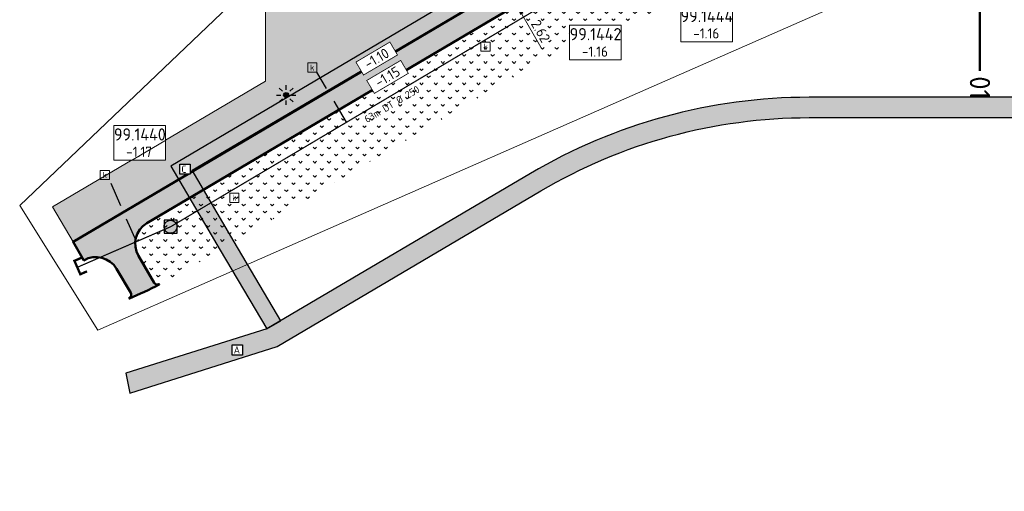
# Model space of a CAD drawing. Header units: metres. Extents: x 240159 to 241664, y 578380 to 583939.
# Tile 4 of 71: x 240159 to 240280, y 583723 to 583781. Entities that reach past the tile are written whole.
import ezdxf
from ezdxf.enums import TextEntityAlignment as Align

# ---------------------------------------------------------------- set-up
doc = ezdxf.new("R2010")
doc.units = ezdxf.units.M
doc.set_wipeout_variables(frame=1)
doc.linetypes.add('RI-HWA_HUISAANSLUITING', pattern=[4.8, 3, -1.8])
for name, color, linetype, lineweight in [('N-AL-HOOGTELABEL-S', 7, 'Continuous', 13), ('N-GV-GR-BOLLEN-A', 92, 'Continuous', 9), ('N-WE-IE-MEUBILAIR_WEGMEUBILAIR_LICHTMAST_MET_PASTEGEL-S', 7, 'Continuous', 25), ('N-WE-KL-TRACE_WENSTRACE-A', 7, 'Continuous', 25), ('N-WE-RI-BOB-T', 7, 'Continuous', 13), ('N-WE-RI-MATERIAAL_DIAMETER_LENGTE-T', 7, 'Continuous', 13), ('N-WE-VH-KANTVERHARDING-GD', 4, 'Continuous', 50), ('N-WE-VH-VERKANTING-S', 7, 'Continuous', 25), ('X-XX-AL-REFERENTIE-M', 7, 'Continuous', 18), ('X-XX-AL-VERWIJZING_PROFIEL-S', 160, 'Continuous', 13), ('X-XX-WE-KG-WERKGRENS-G', 10, 'XX-WERKGRENS_CIRCEL', 20)]:
    doc.layers.add(name, color=color, linetype=linetype, lineweight=lineweight)
for name, color, linetype, lineweight, true_color in [('N-WE-RI-HWA_HUISAANSLUITING_PVC_125-G', 150, 'RI-HWA_HUISAANSLUITING', 25, 0x007fff), ('N-WE-RI-HWA_HULPSTUK_AFSLUITKAP-S', 150, 'Continuous', 13, 0x007fff), ('N-WE-RI-HWA_KOLK-S', 150, 'Continuous', 25, 0x007fff), ('N-WE-RI-HWA_LEIDINGINFO-S', 150, 'Continuous', 13, 0x007fff), ('N-WE-RI-HWA_PUTNUMMER-S', 150, 'Continuous', 13, 0x007fff), ('N-WE-RI-HWA_RIOOLPUT-S', 150, 'Continuous', 13, 0x007fff), ('N-WE-RI-HWA_TRANSPORTLEIDING_BETON_500-G', 150, 'Continuous', 20, 0x007fff), ('N-WE-VH-VERHARDING_ASFALT_WEGCONSTRUCTIE_FIETSPAD-A', 1, 'Continuous', 18, 0xff0000), ('X-XX-AL-VERWIJZING-NUTS_A-T18', 7, 'Continuous', 25, 0xfe0101), ('X-XX-AL-VERWIJZING-NUTS_C-T18', 7, 'Continuous', 25, 0x01fe01)]:
    doc.layers.add(name, color=color, linetype=linetype, lineweight=lineweight, true_color=true_color)
doc.layers.add('X-XX-AL-HULPLIJN-G', color=6, linetype='Continuous', lineweight=18, plot=False)
doc.styles.add('NLCS-ISO', font='NLCS-ISO.ttf')
doc.styles.add('NLCS-ISO-ANNOTATIEF-T25', font='NLCS-ISO.ttf', dxfattribs={"height": 2.5})
doc.styles.add('NLCS-ISO-M1000-T25', font='NLCS-ISO.ttf', dxfattribs={"height": 2.5})
doc.linetypes.add('XX-WERKGRENS_CIRCEL', pattern='A,10,-2.5,[69,NLCS.SHX,S=1,R=0,X=0,Y=0],-2.5', length=15)
doc.dimstyles.new('NLCS-ANNOTATIEF-T25-PIJL_L2_H1', dxfattribs={"dimtxt": 2.5, "dimasz": 2.5, "dimexe": 2, "dimexo": 2, "dimgap": 0.7, "dimtad": 1, "dimzin": 0, "dimdsep": 46, "dimtxsty": 'NLCS-ISO-ANNOTATIEF-T25', "dimcen": 0, "dimdle": 2, "dimclrd": 256, "dimclre": 256, "dimclrt": 256, "dimadec": 1, "dimazin": 0, "dimtfac": 1, "dimtdec": 3, "dimtofl": 0, "dimtmove": 0, "dimatfit": 3, "dimfxl": 2, "dimfxlon": 1, "dimtfillclr": 256, "dimtolj": 1, "dimtzin": 0, "dimlwd": -1, "dimlwe": -1, "dimarcsym": 0})
pattern_1 = [(45, (0, 0), (-0.5303300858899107, 0.5303300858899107), [0.5]), (135, (0, 0), (-0.5303300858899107, -0.5303300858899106), [0.5])]
pattern_2 = [(45, (0, 0), (-0.8749916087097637, 0.8749916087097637), [0.3, -0.937425]), (135, (0, 0), (-0.8749916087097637, -0.8749916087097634), [0.3, -0.937425])]

# ---------------------------------------------------------------- blocks, each defined once
blk = doc.blocks.new('SRI-PUTNUMMER-SO')
blk.add_wipeout([(-18.26290233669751, 4.251051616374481), (-5.557298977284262, 4.251051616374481), (-5.557298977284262, -4.288829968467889), (-18.26290233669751, -4.288829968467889)])
blk.add_lwpolyline([(-18.26290233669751, 4.251051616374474), (-5.557298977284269, 4.251051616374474), (-5.557298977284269, -4.28882996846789), (-18.26290233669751, -4.28882996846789)], close=True)
at = {"ltscale": 0.1, "style": 'NLCS-ISO'}
blk.add_attdef('PUTNR', text='', height=3.5, dxfattribs=at).set_placement((-11.88078932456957, 2.058605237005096), align=Align.MIDDLE_CENTER)
blk.add_attdef('PUTHGT_001', (-15.75578932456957, -3.469912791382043), '', height=2.5, dxfattribs=at)
blk = doc.blocks.new('N-SIE-WEG_LICHTMAST_SPOT-SO')
h = blk.add_hatch(color=256)
edge = h.paths.add_edge_path()
edge.add_arc((0, 0), 0.7698654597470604, 0, 360)
for p, q in [((-3.000000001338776, 4.656612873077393e-09), (-1.624763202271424, 2.328306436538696e-09)), ((-2.121320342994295, 2.121320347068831), (-1.148881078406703, 1.148881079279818)), ((-8.731149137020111e-10, 1.624763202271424), (-2.91038304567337e-10, 3.000000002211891)), ((1.148881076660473, 1.148881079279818), (2.121320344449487, 2.121320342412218)), ((-2.121320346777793, -2.121320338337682), (-1.148881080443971, -1.148881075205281)), ((-3.783497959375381e-09, -2.999999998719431), (-2.91038304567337e-09, -1.624763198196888)), ((1.148881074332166, -1.148881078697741), (2.12132034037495, -2.121320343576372)), ((1.624763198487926, -1.746229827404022e-09), (2.99999999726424, -1.164153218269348e-09))]:
    blk.add_line(p, q)
blk.add_circle((0, 0), 0.7698654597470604)
at = {"style": 'NLCS-ISO'}
blk.add_attdef('TYPE', text='', height=1.8, dxfattribs=at).set_placement((-2.91038304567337e-10, 3.000000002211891), align=Align.BOTTOM_CENTER)
blk = doc.blocks.new('N_lichtmast')
blk.add_blockref('N-SIE-WEG_LICHTMAST_SPOT-SO', (0, 0))
blk = doc.blocks.new('SRI-KOLK-SO')
at = {"color": 0, "linetype": 'ByBlock', "lineweight": 18}
blk.add_lwpolyline([(-1.125, -1.125), (1.125, -1.125), (1.125, 1.125), (-1.125, 1.125)], close=True, dxfattribs=at)
at = {"color": 0, "linetype": 'ByBlock', "lineweight": 18, "style": 'NLCS-ISO'}
blk.add_text('k', height=1.5, dxfattribs=at).set_placement((0, 0), align=Align.MIDDLE_CENTER)
blk = doc.blocks.new('N-SRI-PUT_HWA-SO')
h = blk.add_hatch(color=256)
h.dxf.hatch_style = 1
h.paths.add_polyline_path([(-1.999999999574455, 0, 1), (1.999999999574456, 0, 1)])
at = {"lineweight": -3, "flags": 128}
blk.add_lwpolyline([(-1.999999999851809, -2.00000000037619), (2.000000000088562, -2.000000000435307), (2.000000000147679, 1.99999999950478), (-2.00000000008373, 1.999999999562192)], close=True, dxfattribs=at)
at = {"lineweight": -3}
blk.add_circle((0, 0), 1.999999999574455, dxfattribs=at)
blk = doc.blocks.new('*U179')
at = {"layer": 'N-WE-RI-BOB-T', "color": 0, "style": 'NLCS-ISO'}
for tag, p in [('BOB_RECHTS', (86.09245746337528, 49.12588898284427)), ('BOB_LINKS', (-50.72061545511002, -31.94910132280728))]:
    blk.add_attdef(tag, text='', height=1.799999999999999, rotation=30.65084671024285, dxfattribs=at).set_placement(p, align=Align.MIDDLE_CENTER)
at = {"layer": 'N-WE-RI-MATERIAAL_DIAMETER_LENGTE-T', "color": 0, "style": 'NLCS-ISO'}
blk.add_attdef('RIOOLINFO_001', (-8.709902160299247, -8.428630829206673), '', height=1.799999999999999, rotation=30.65084671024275, dxfattribs=at)
blk = doc.blocks.new('*U204')
blk.add_solid([(-1.460000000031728, 0.6000000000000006), (-1.460000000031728, 6.720550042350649e-16), (1.160000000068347, -7.164639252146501e-16)])
blk = doc.blocks.new('SAL-HOOGTELABEL_AANLEG-SO')
blk.add_wipeout([(-4.842599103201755, 1.7988380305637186), (4.851150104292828, 1.7988380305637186), (4.851150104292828, -1.8868584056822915), (-4.842599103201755, -1.8868584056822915)])
at = {"const_width": 0.2}
blk.add_lwpolyline([(-4.842599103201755, 1.798838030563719), (4.851150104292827, 1.798838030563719), (4.851150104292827, -1.886858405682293), (-4.842599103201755, -1.886858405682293)], close=True, dxfattribs=at)
at = {"style": 'NLCS-ISO'}
blk.add_attdef('HOOGTE', text='', height=2, dxfattribs=at).set_placement((0, 0), align=Align.MIDDLE_CENTER)
blk = doc.blocks.new('*D248')
at = {"layer": 'Defpoints', "color": 0, "transparency": 16777216}
for p in [(240217.3107903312, 583783.4678929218), (240220.5313345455, 583782.2936785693), (240218.613407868, 583781.1946600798)]:
    blk.add_point(p, dxfattribs=at)
at = {"layer": 'X-XX-AL-REFERENTIE-M', "transparency": 16777216}
for p, q in [((240218.6072391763, 583785.6514690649), (240217.9857613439, 583786.7360267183)), ((240218.3610708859, 583784.0697291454), (240220.0963631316, 583785.0640936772)), ((240219.6636884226, 583781.7964963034), (240221.3989806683, 583782.7908608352)), ((240221.1528123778, 583781.2091209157), (240223.4895690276, 583777.1311841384))]:
    blk.add_line(p, q, dxfattribs=at)
for points in [[(240218.7879987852, 583785.7550487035), (240218.4264795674, 583785.5478894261), (240219.2287170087, 583784.5669114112)], [(240221.3335719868, 583781.3127005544), (240220.9720527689, 583781.105541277), (240220.5313345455, 583782.2936785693)]]:
    blk.add_solid(points, dxfattribs=at)
at = {"layer": 'X-XX-AL-REFERENTIE-M', "transparency": 16777216, "insert": (240223.4778845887, 583779.1126264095), "char_height": 1.25, "attachment_point": 5, "rotation": 299.8137546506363, "style": 'NLCS-ISO-ANNOTATIEF-T25', "bg_fill": 3, "box_fill_scale": 1.1, "bg_fill_color": 256, "bg_fill_true_color": 13158600, "bg_fill_transparency": 0}
blk.add_mtext('\\A1;2.62', dxfattribs=at)
blk = doc.blocks.new('*U259')
at = {"color": 0, "linetype": 'ByBlock', "lineweight": 50}
blk.add_lwpolyline([(-9.224630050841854e-12, -58.91122078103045), (0, 0)], dxfattribs=at)
blk.add_circle((3.912981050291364e-13, 2.500000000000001), 2.5, dxfattribs=at)
at = {"color": 0, "linetype": 'ByBlock', "style": 'NLCS-ISO'}
blk.add_attdef('NPROFNR_001', (-2.500000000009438, -60.28342267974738), '', height=5, rotation=269.9999999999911, dxfattribs=at)
blk = doc.blocks.new('*U274')
at = {"ltscale": 0.25, "const_width": 0.576, "flags": 128}
blk.add_lwpolyline([(0.9284200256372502, 2.37024174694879), (-0.720911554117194, 1.649329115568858), (0.720911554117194, -1.649329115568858), (2.37023820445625, -0.9284186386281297)], dxfattribs=at)

msp = doc.modelspace()

# ---------------------------------------------------------------- hatches: boundary and pattern name
at = {"layer": 'N-GV-GR-BOLLEN-A'}
h = msp.add_hatch(dxfattribs=at)
h.set_pattern_fill('AGR-BOLLEN', color=256, scale=0.5, pattern_type=2)
h.set_pattern_definition(pattern_2)
h.paths.add_polyline_path([(240227.5339554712, 583860.1321065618), (240245.0339554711, 583860.1321065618), (240245.0339554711, 583861.3321065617), (240245.0339554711, 583869.2285623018), (240189.6427170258, 583869.2285623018), (240189.6427170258, 583772.9685984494), (240163.4254639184, 583757.5112278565), (240165.9648909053, 583753.2041046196), (240216.213077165, 583782.8298183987, -0.0668693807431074), (240241.3762237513, 583793.4445577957, 0.3359254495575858), (240243.5339554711, 583796.293762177), (240243.5339554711, 583797.1321065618, 0.4142135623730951), (240240.5339554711, 583800.1321065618), (240227.5339554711, 583800.1321065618)])
h = msp.add_hatch(dxfattribs=at)
h.set_pattern_fill('AGR-BOLLEN', color=256, scale=0.5, pattern_type=2)
h.set_pattern_definition(pattern_2)
h.paths.add_polyline_path([(240238.1635377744, 583781.4425686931), (240238.1569903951, 583781.4823617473, 0.3195227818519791), (240243.8281979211, 583788.7660135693, 0.4654535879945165), (240241.618461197, 583790.7941143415, 0.0007055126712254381), (240241.3467704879, 583790.7184291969, 0.06499984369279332), (240217.5437369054, 583780.572885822), (240175.0483724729, 583755.5181406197, 0.4142135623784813), (240174.0089670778, 583751.4923690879), (240175.9515158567, 583748.1976112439, 0.4400943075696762), (240176.5579653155, 583747.9667995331, 0.01714772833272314), (240180.8717838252, 583750.314697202), (240220.8260860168, 583773.8712633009, -0.06056765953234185)])
at = {"layer": 'N-WE-KL-TRACE_WENSTRACE-A', "transparency": 33554559}
h = msp.add_hatch(dxfattribs=at)
h.set_pattern_fill('AKL-TRACE', color=256, scale=0.5, pattern_type=2)
h.set_pattern_definition(pattern_1)
edge = h.paths.add_edge_path()
edge.add_line((240268.3018035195, 583796.782106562), (240394.4271506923, 583796.782106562))
edge.add_line((240394.4271506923, 583796.782106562), (240394.4271506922, 583798.5821065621))
edge.add_line((240394.4271506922, 583798.5821065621), (240268.3018035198, 583798.5821065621))
edge.add_arc((240268.3018035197, 583694.4821065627), 104.0999999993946, 89.99999999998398, 98.14120012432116)
edge.add_line((240253.5598798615, 583797.5329953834), (240249.8761437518, 583797.3448552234))
edge.add_arc((240268.3018035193, 583694.4821065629), 104.4999999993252, 100.1556055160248, 120.5230794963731)
edge.add_line((240215.2277794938, 583784.5009822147), (240177.9794943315, 583762.5398505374))
edge.add_line((240177.9794943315, 583762.5398505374), (240184.0741191, 583752.2027547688))
edge.add_line((240184.0741191, 583752.2027547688), (240189.7878298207, 583742.5117274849))
edge.add_line((240189.7878298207, 583742.5117274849), (240191.5106791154, 583743.5274982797))
edge.add_line((240191.5106791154, 583743.5274982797), (240185.7969683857, 583753.218525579))
edge.add_line((240185.7969683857, 583753.218525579), (240180.6287555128, 583762.0122606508))
edge.add_line((240180.6287555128, 583762.0122606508), (240216.1420091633, 583782.9504390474))
edge.add_arc((240268.3016229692, 583694.4824949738), 102.6995737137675, 100.21867790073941, 120.5230794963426, ccw=False)
edge.add_line((240250.0821465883, 583795.5530303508), (240253.7339554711, 583795.7395398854))
edge.add_arc((240268.3018035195, 583694.4821065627), 102.2999999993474, 90, 98.18693341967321, ccw=False)
h = msp.add_hatch(dxfattribs=at)
h.set_pattern_fill('AKL-TRACE', color=256, scale=0.5, pattern_type=2)
h.set_pattern_definition(pattern_1)
edge = h.paths.add_edge_path()
edge.add_line((240449.7059938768, 583640.59542863), (240424.1530117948, 583635.7397873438))
edge.add_line((240424.1530117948, 583635.7397873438), (240414.9415984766, 583684.2151720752))
edge.add_arc((240432.1339554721, 583687.4821065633), 17.50000000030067, 180, 190.7592107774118, ccw=False)
edge.add_line((240414.6339554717, 583687.4821065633), (240414.6339554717, 583733.4821065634))
edge.add_arc((240377.1339554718, 583733.4821065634), 37.49999999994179, 0, 90.00000000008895)
edge.add_line((240377.1339554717, 583770.9821065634), (240324.1339554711, 583770.9821065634))
edge.add_line((240324.1339554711, 583770.9821065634), (240256.4936708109, 583770.9821065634))
edge.add_arc((240256.4936708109, 583703.4821065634), 67.5, 90.00000000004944, 120.5230794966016)
edge.add_line((240222.2114064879, 583761.6282702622), (240189.7878298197, 583742.5117274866))
edge.add_line((240189.7878298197, 583742.5117274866), (240172.4694824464, 583737.0904909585))
edge.add_line((240172.4694824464, 583737.0904909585), (240172.9574505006, 583734.6231064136))
edge.add_line((240172.9574505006, 583734.6231064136), (240191.057543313, 583740.3581658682))
edge.add_line((240191.057543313, 583740.3581658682), (240223.4811199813, 583759.4747086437))
edge.add_arc((240256.4936708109, 583703.4821065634), 65.00000000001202, 89.99999999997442, 120.5230794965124, ccw=False)
edge.add_line((240256.4936708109, 583768.4821065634), (240324.1339554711, 583768.4821065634))
edge.add_line((240324.1339554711, 583768.4821065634), (240377.1339554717, 583768.4821065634))
edge.add_arc((240377.1339554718, 583733.4821065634), 35, 0, 90.00000000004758, ccw=False)
edge.add_line((240412.1339554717, 583733.4821065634), (240412.1339554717, 583687.4821065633))
edge.add_arc((240432.1339554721, 583687.4821065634), 20.00000000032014, 180.0000000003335, 190.7592107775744)
edge.add_line((240412.4855474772, 583683.7484671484), (240422.1636657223, 583632.8170314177))
edge.add_line((240422.1636657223, 583632.8170314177), (240450.1726988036, 583638.1393776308))
edge.add_line((240450.1726988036, 583638.1393776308), (240449.7059938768, 583640.59542863))
at = {"layer": 'N-WE-VH-VERHARDING_ASFALT_WEGCONSTRUCTIE_FIETSPAD-A'}
h = msp.add_hatch(dxfattribs=at)
h.set_pattern_fill('AVH-ASFALT_LAAG2-D', color=256, scale=10, pattern_type=2)
h.set_pattern_definition([(45, (239382.4912602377, 582842.6402525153), (-0.7071067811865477, 0.7071067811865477), []), (45, (239383.0912602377, 582842.6402525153), (-0.7071067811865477, 0.7071067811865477), [0.5, -0.25])])
h.paths.add_polyline_path([(240217.5437369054, 583780.572885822, -0.06499984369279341), (240241.3467704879, 583790.7184291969), (240240.640124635, 583793.2413345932, 0.06499984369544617), (240216.213077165, 583782.8298183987), (240165.9648909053, 583753.2041046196), (240167.2955506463, 583750.9471720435, -0.4142135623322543), (240171.3213221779, 583749.9077666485), (240173.0691216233, 583746.9433232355, -0.4505783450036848), (240172.865557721, 583746.3163530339), (240172.8905078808, 583746.2585768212, 0.01412416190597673), (240176.5579595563, 583747.96679665), (240176.5275062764, 583748.0276277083, -0.394261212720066), (240175.9515158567, 583748.1976112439), (240174.0089670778, 583751.4923690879, -0.4142135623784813), (240175.0483724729, 583755.5181406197)])

# ---------------------------------------------------------------- linework, layer by layer
at = {"layer": 'N-WE-KL-TRACE_WENSTRACE-A', "transparency": 33554559}
for points in [[(240268.3018035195, 583796.782106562), (240394.4271506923, 583796.782106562), (240394.4271506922, 583798.5821065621), (240268.3018035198, 583798.5821065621, 0.03553763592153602), (240253.5598798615, 583797.5329953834), (240249.8761437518, 583797.3448552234, 0.08910457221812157), (240215.2277794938, 583784.5009822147), (240177.9794943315, 583762.5398505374), (240184.0741191, 583752.2027547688), (240189.7878298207, 583742.5117274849), (240191.5106791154, 583743.5274982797), (240185.7969683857, 583753.218525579), (240180.6287555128, 583762.0122606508), (240216.1420091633, 583782.9504390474, -0.08882718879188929), (240250.0821465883, 583795.5530303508), (240253.7339554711, 583795.7395398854, -0.03573743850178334)], [(240449.7059938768, 583640.59542863), (240424.1530117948, 583635.7397873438), (240414.9415984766, 583684.2151720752, -0.04698043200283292), (240414.6339554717, 583687.4821065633), (240414.6339554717, 583733.4821065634, 0.4142135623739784), (240377.1339554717, 583770.9821065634), (240324.1339554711, 583770.9821065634), (240256.4936708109, 583770.9821065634, 0.1339751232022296), (240222.2114064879, 583761.6282702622), (240189.7878298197, 583742.5117274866), (240172.4694824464, 583737.0904909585), (240172.9574505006, 583734.6231064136), (240191.057543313, 583740.3581658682), (240223.4811199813, 583759.4747086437, -0.1339751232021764), (240256.4936708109, 583768.4821065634), (240324.1339554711, 583768.4821065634), (240377.1339554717, 583768.4821065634, -0.414213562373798), (240412.1339554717, 583733.4821065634), (240412.1339554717, 583687.4821065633, 0.04698043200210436), (240412.4855474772, 583683.7484671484), (240422.1636657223, 583632.8170314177), (240450.1726988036, 583638.1393776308)]]:
    msp.add_lwpolyline(points, format="xyb", close=True, dxfattribs=at)
at = {"layer": 'N-WE-RI-HWA_HUISAANSLUITING_PVC_125-G'}
for p, q in [((240216.5549651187, 583777.9771977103), (240216.6866393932, 583777.7553323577)), ((240199.6024594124, 583767.9161004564), (240195.9460238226, 583774.0770333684)), ((240173.7530322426, 583753.244933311), (240170.4407323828, 583760.8736277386))]:
    msp.add_line(p, q, dxfattribs=at)
at = {"layer": 'N-WE-RI-HWA_TRANSPORTLEIDING_BETON_500-G', "const_width": 0.15, "flags": 128}
msp.add_lwpolyline([(240166.4823749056, 583750.0880894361), (240177.9598736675, 583755.0715001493), (240231.6806594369, 583786.9541055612), (240248.0340041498, 583790.9891250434)], dxfattribs=at)
at = {"layer": 'N-WE-VH-KANTVERHARDING-GD', "flags": 128}
msp.add_lwpolyline([(240241.3762237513, 583793.4445577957, 0.0001729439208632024), (240241.3077703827, 583793.4259076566, 0.06669566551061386), (240216.2130771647, 583782.8298183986), (240165.9648909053, 583753.2041046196), (240167.2955506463, 583750.9471720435, -0.4142135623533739), (240171.321322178, 583749.9077666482), (240173.0691216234, 583746.9433232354, -0.4505783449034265), (240172.865557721, 583746.3163530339), (240172.8905078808, 583746.2585768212, 0.01412416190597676), (240176.5579595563, 583747.96679665), (240176.5275062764, 583748.0276277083, -0.3942612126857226), (240175.9515158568, 583748.1976112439), (240174.0089670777, 583751.4923690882, -0.4142135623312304), (240175.0483724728, 583755.5181406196), (240217.5437369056, 583780.5728858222, -0.0649998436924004), (240241.3467704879, 583790.7184291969, -0.0007055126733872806), (240241.6184611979, 583790.7941143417, -0.0007055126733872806)], format="xyb", dxfattribs=at)
at = {"layer": 'X-XX-WE-KG-WERKGRENS-G', "flags": 128}
msp.add_lwpolyline([(240187.7619167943, 583784.7322176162), (240159.4037060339, 583757.6980528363), (240169.0279630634, 583742.3554763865), (240265.7015103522, 583784.8571620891), (240393.6068564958, 583784.9821065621), (240387.1148794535, 583763.7451062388), (240401.2405534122, 583754.746019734), (240418.9474707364, 583769.3473872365), (240428.104497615, 583727.1174976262), (240466.4198241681, 583693.5468216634), (240507.3932938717, 583537.1314007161), (240800.1364064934, 583558.5056168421), (240818.5870770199, 583786.439200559), (240856.2375741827, 583841.5570424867), (240925.3221556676, 583832.9264168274), (240937.9190752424, 583879.7134552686), (241166.2368113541, 583879.7134552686), (241166.2368113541, 583939.0341024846), (240701.9901010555, 583939.0341024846), (240693.6832376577, 583887.816189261), (240643.7827454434, 583887.816189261), (240514.588758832, 583853.2786278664), (240512.63, 583866.9057142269), (240506.3670173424, 583870.1120506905), (240500.1040346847, 583934.6855082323), (240187.5669660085, 583934.6855082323)], close=True, dxfattribs=at)

# ---------------------------------------------------------------- block references
at = {"layer": 'N-WE-IE-MEUBILAIR_WEGMEUBILAIR_LICHTMAST_MET_PASTEGEL-S', "xscale": 0.4, "yscale": 0.4, "zscale": 0.4}
msp.add_blockref('N_lichtmast', (240192.1718947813, 583771.2579978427), dxfattribs=at)
at = {"layer": 'N-WE-RI-HWA_HULPSTUK_AFSLUITKAP-S', "xscale": 0.5, "yscale": 0.5, "zscale": 0.5}
msp.add_blockref('*U274', (240166.4980007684, 583750.0615864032), dxfattribs=at)
at = {"layer": 'N-WE-RI-HWA_KOLK-S', "xscale": 0.5, "yscale": 0.5, "zscale": 0.5}
for p in [(240216.6866393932, 583777.1928323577), (240195.3835238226, 583774.6395333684), (240169.8782323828, 583761.4361277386), (240185.8061028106, 583758.6331544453)]:
    msp.add_blockref('SRI-KOLK-SO', p, dxfattribs=at)
at = {"layer": 'N-WE-RI-HWA_LEIDINGINFO-S'}
ref = msp.add_blockref('*U179', (240204.7799024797, 583771.0128028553), dxfattribs=dict(at, xscale=0.5, yscale=0.5, zscale=0.5))
ref.add_attrib('RIOOLINFO_001', '63m DT %%C 250', (240202.1283254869, 583767.8079014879), dxfattribs={"layer": 'N-WE-RI-MATERIAAL_DIAMETER_LENGTE-T', "color": 0, "height": 0.8999999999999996, "rotation": 30.65084671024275, "style": 'NLCS-ISO'})
at = {"layer": 'N-WE-RI-HWA_RIOOLPUT-S', "xscale": 0.4, "yscale": 0.4, "zscale": 0.4}
msp.add_blockref('N-SRI-PUT_HWA-SO', (240177.9598736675, 583755.0715001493), dxfattribs=at)
at = {"layer": 'N-WE-VH-VERKANTING-S', "rotation": 299.8137546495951}
msp.add_blockref('*U204', (240185.4863209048, 583763.0187301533), dxfattribs=at)
at = {"layer": 'X-XX-AL-VERWIJZING_PROFIEL-S', "xscale": 0.5, "yscale": 0.5, "zscale": 0.5}
msp.add_blockref('*U259', (240277.5051887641, 583803.7077169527), dxfattribs=at).add_auto_attribs({'NPROFNR_001': '01'})

# ---------------------------------------------------------------- next in the draw order: block references
at = {"layer": 'N-WE-RI-HWA_PUTNUMMER-S'}
ref = msp.add_blockref('SRI-PUTNUMMER-SO', (240249.8582980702, 583779.9437336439), dxfattribs=dict(at, xscale=0.5, yscale=0.5, zscale=0.5))
ref.add_attrib('PUTNR', '99.1444', dxfattribs={"layer": '0', "ltscale": 0.1, "height": 1.5, "style": 'NLCS-ISO'}).set_placement((240243.9179034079, 583780.9730362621), align=Align.MIDDLE_CENTER)
ref.add_attrib('PUTHGT_001', '-1.16', (240242.2304034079, 583778.208777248), dxfattribs={"layer": '0', "ltscale": 0.1, "height": 1.25, "style": 'NLCS-ISO'})
ref = msp.add_blockref('SRI-PUTNUMMER-SO', (240236.1658693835, 583777.7106220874), dxfattribs=dict(at, xscale=0.5, yscale=0.5, zscale=0.5))
ref.add_attrib('PUTNR', '99.1442', dxfattribs={"layer": '0', "ltscale": 0.1, "height": 1.5, "style": 'NLCS-ISO'}).set_placement((240230.2254747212, 583778.7399247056), align=Align.MIDDLE_CENTER)
ref.add_attrib('PUTHGT_001', '-1.16', (240228.5379747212, 583775.9756656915), dxfattribs={"layer": '0', "ltscale": 0.1, "height": 1.25, "style": 'NLCS-ISO'})
ref = msp.add_blockref('SRI-PUTNUMMER-SO', (240180.1212992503, 583765.3902781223), dxfattribs=dict(at, xscale=0.5, yscale=0.5, zscale=0.5))
ref.add_attrib('PUTNR', '99.1440', dxfattribs={"layer": '0', "ltscale": 0.1, "height": 1.5, "style": 'NLCS-ISO'}).set_placement((240174.1809045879, 583766.4195807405), align=Align.MIDDLE_CENTER)
ref.add_attrib('PUTHGT_001', '-1.17', (240172.4934045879, 583763.6553217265), dxfattribs={"layer": '0', "ltscale": 0.1, "height": 1.25, "style": 'NLCS-ISO'})

# ---------------------------------------------------------------- next in the draw order: texts
at = {"layer": 'X-XX-AL-VERWIJZING-NUTS_A-T18', "insert": (240185.7263264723, 583740.3954179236), "char_height": 0.9, "width": 0.9, "attachment_point": 1, "style": 'NLCS-ISO-ANNOTATIEF-T25', "bg_fill": 19, "box_fill_scale": 1.2, "bg_fill_color": 256, "bg_fill_transparency": 0}
msp.add_mtext('A', dxfattribs=at)
at = {"layer": 'X-XX-AL-VERWIJZING-NUTS_C-T18', "insert": (240179.292709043, 583762.5982086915), "char_height": 0.9, "width": 0.9, "attachment_point": 1, "style": 'NLCS-ISO-ANNOTATIEF-T25', "bg_fill": 19, "box_fill_scale": 1.2, "bg_fill_color": 256, "bg_fill_transparency": 0}
msp.add_mtext('C', dxfattribs=at)

# ---------------------------------------------------------------- next in the draw order: dimensions: what is measured, and where the dimension line sits
at = {"layer": 'X-XX-AL-REFERENTIE-M'}
dim = msp.add_aligned_dim(p1=(240217.3107903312, 583783.4678929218), p2=(240218.613407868, 583781.1946600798), distance=2.21049414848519, dimstyle='NLCS-ANNOTATIEF-T25-PIJL_L2_H1', override={"dimtfill": 1}, dxfattribs=at)
dim.commit()
dim.dimension.update_dxf_attribs({"geometry": '*D248', "text_midpoint": (240223.4778845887, 583779.1126264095)})

# ---------------------------------------------------------------- next in the draw order: linework, layer by layer
at = {"layer": 'X-XX-AL-HULPLIJN-G'}
msp.add_lwpolyline([(240245.0339554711, 583869.2285623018), (240189.6427170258, 583869.2285623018), (240189.6427170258, 583772.9685984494), (240163.4254639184, 583757.5112278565), (240165.9648909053, 583753.2041046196)], dxfattribs=at)

# ---------------------------------------------------------------- next in the draw order: block references
at = {"layer": 'N-AL-HOOGTELABEL-S'}
ref = msp.add_blockref('SAL-HOOGTELABEL_AANLEG-SO', (240204.6294930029, 583773.5054819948), dxfattribs=dict(at, xscale=0.4999999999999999, yscale=0.4999999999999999, zscale=0.4999999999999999, rotation=30.52307949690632))
ref.add_attrib('HOOGTE', '-1.15', dxfattribs={"layer": '0', "height": 1.25, "rotation": 30.5230800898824, "style": 'NLCS-ISO-M1000-T25'}).set_placement((240204.6294930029, 583773.5054819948), align=Align.MIDDLE_CENTER)

# ---------------------------------------------------------------- next in the draw order: block references
ref = msp.add_blockref('SAL-HOOGTELABEL_AANLEG-SO', (240203.2988332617, 583775.7624145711), dxfattribs=dict(at, xscale=0.4999999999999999, yscale=0.4999999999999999, zscale=0.4999999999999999, rotation=30.52307949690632))
ref.add_attrib('HOOGTE', '-1.10', dxfattribs={"layer": '0', "height": 1.25, "rotation": 30.5230800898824, "style": 'NLCS-ISO-M1000-T25'}).set_placement((240203.2988332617, 583775.7624145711), align=Align.MIDDLE_CENTER)

doc.saveas('drawing.dxf')
